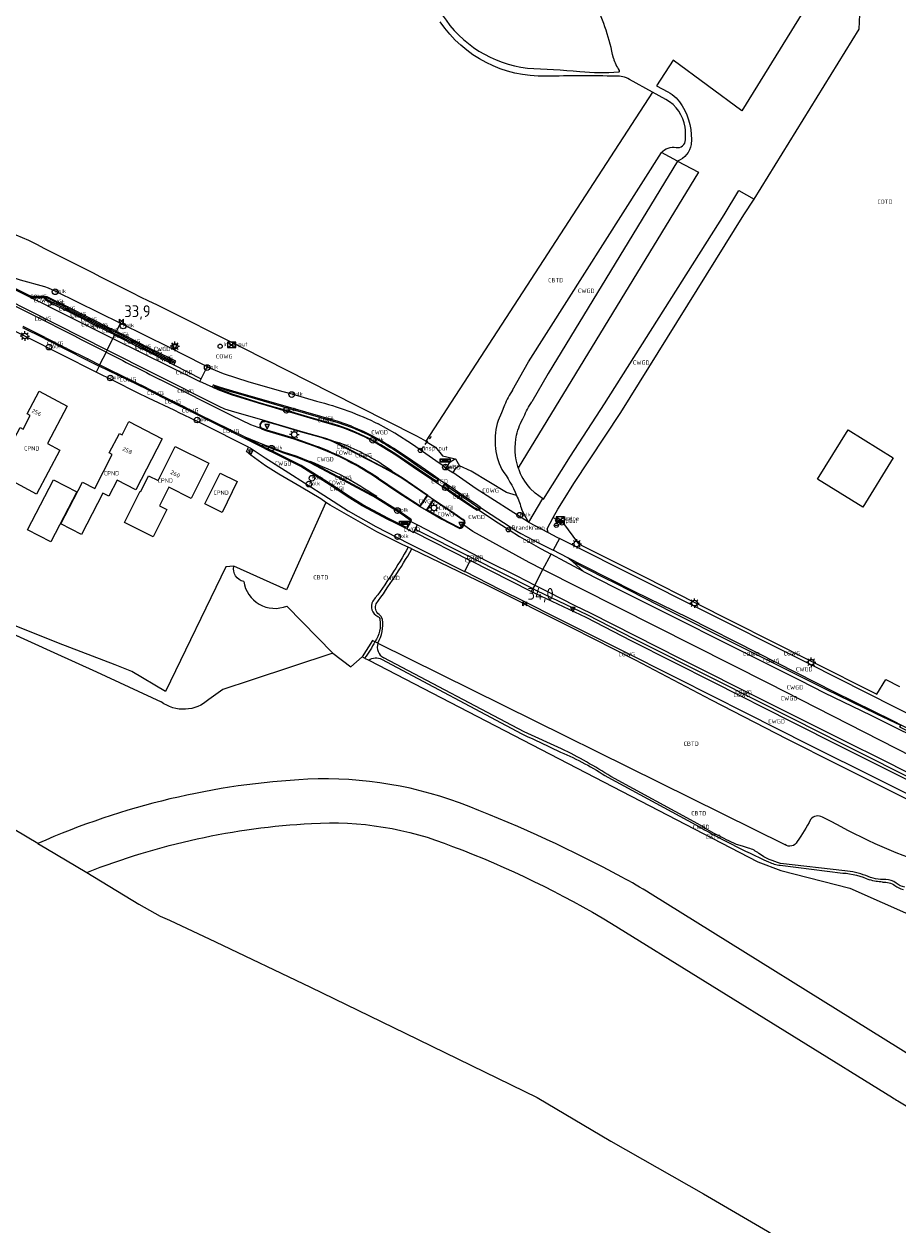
# Model space of a CAD drawing. Extents: x 163074 to 167167, y 441438 to 444019.
# Tile 31 of 49: x 164002 to 164188, y 443285 to 443541. Entities that reach past the tile are written whole.
import ezdxf
from ezdxf.enums import TextEntityAlignment as Align

# ---------------------------------------------------------------- set-up
doc = ezdxf.new("R2010")
doc.units = 0
doc.header["$LTSCALE"] = 4
doc.linetypes.add('STIPPELFIJN', pattern=[0.375, 0.25, -0.125])
doc.layers.get('0').update_dxf_attribs({"linetype": 'CONTINUOUS'})
for name, color, linetype in [('CBTD', 7, 'CONTINUOUS'), ('COTD', 7, 'CONTINUOUS'), ('COWG', 7, 'CONTINUOUS'), ('CPND', 7, 'CONTINUOUS'), ('CWGD', 7, 'CONTINUOUS'), ('CWGI', 7, 'CONTINUOUS'), ('G_BTD', 3, 'CONTINUOUS'), ('G_OTD', 32, 'CONTINUOUS'), ('G_OWG', 6, 'CONTINUOUS'), ('G_PND', 1, 'CONTINUOUS'), ('G_WGD', 7, 'CONTINUOUS'), ('G_WGI', 1, 'CONTINUOUS'), ('LKWDUP', 5, 'CONTINUOUS'), ('LWGI', 7, 'CONTINUOUS'), ('NAR', 7, 'CONTINUOUS'), ('PPALHM', 10, 'CONTINUOUS')]:
    doc.layers.add(name, color=color, linetype=linetype)
for name, color, linetype, true_color in [('PBRD', 7, 'CONTINUOUS', 0xbd2877), ('PKST', 7, 'CONTINUOUS', 0xbd2877), ('PPAL', 7, 'CONTINUOUS', 0xbd2877), ('PPUT', 7, 'CONTINUOUS', 0xbd2877)]:
    doc.layers.add(name, color=color, linetype=linetype, true_color=true_color)
doc.styles.add('ISO', font='ISO')

# ---------------------------------------------------------------- blocks, each defined once
blk = doc.blocks.new('lichtmast')
at = {"color": 0}
for p, q in [((-0.6, 0), (-1, 0)), ((-0.71, 0.71), (-0.42, 0.42)), ((0, 0.6), (0, 1)), ((0.42, 0.42), (0.71, 0.71)), ((0.6, 0), (1, 0)), ((-0.42, -0.42), (-0.71, -0.71)), ((0, -0.6), (0, -1)), ((0.42, -0.42), (0.71, -0.71))]:
    blk.add_line(p, q, dxfattribs=at)
blk.add_circle((0, 0), 0.6, dxfattribs=at)
blk = doc.blocks.new('schk.dwg')
for p, q in [((0.86, 0.56), (-0.86, 0.56)), ((-0.86, 0.56), (-0.86, -0.56)), ((0.86, -0.56), (0.86, 0.56)), ((-0.86, -0.56), (0.86, -0.56))]:
    blk.add_line(p, q)
at = {"linetype": 'Continuous'}
for p, q in [((-0.86, 0.56), (0.86, -0.56)), ((-0.86, -0.56), (0.86, 0.56))]:
    blk.add_line(p, q, dxfattribs=at)
blk = doc.blocks.new('verkeersbord')
at = {"color": 0}
for p, q in [((0.5, 0.32), (-0.5, 0.32)), ((-0.5, 0.32), (0, -0.6)), ((0, -0.6), (0.5, 0.32))]:
    blk.add_line(p, q, dxfattribs=at)
blk = doc.blocks.new('kolk')
at = {"color": 0}
blk.add_circle((0, 0), 0.6, dxfattribs=at)
at = {"color": 0, "linetype": 'Continuous', "style": 'ISO'}
blk.add_attdef('KOLK', (-0.04, -0.26), '', height=0.8, dxfattribs=at)
blk = doc.blocks.new('verkeersbord-pl')
at = {"linetype": 'Continuous'}
blk.add_circle((0, 0), 0.03, dxfattribs=at)
blk = doc.blocks.new('plaatsnaam')
at = {"color": 0}
blk.add_line((-0.69, 0), (0.69, 0), dxfattribs=at)
for points in [[(-1.05, 0.35), (1.05, 0.35), (1.05, -0.35), (-1.05, -0.35)], [(-0.99, 0.29), (0.99, 0.29), (0.99, -0.29), (-0.99, -0.29)]]:
    blk.add_lwpolyline(points, close=True, dxfattribs=at)
blk = doc.blocks.new('aanduidingsbord')
at = {"color": 0}
for p, q in [((-0.81, -0.33), (0, 0)), ((-1.45, -0.5), (-1.01, -0.5))]:
    blk.add_line(p, q, dxfattribs=at)
blk.add_circle((-1.23, -0.5), 0.45, dxfattribs=at)
blk = doc.blocks.new('klok')
at = {"color": 0}
blk.add_circle((0, 0), 0.45, dxfattribs=at)
at = {"style": 'ISO'}
blk.add_attdef('KLOK', (0.7, 0), '', height=0.9, dxfattribs=at)
blk = doc.blocks.new('brandkraan')
at = {"color": 0}
blk.add_circle((0, 0), 0.45, dxfattribs=at)
at = {"color": 0, "style": 'ISO'}
blk.add_attdef('BRANDKRAAN', (0.7, 0), '', height=0.9, dxfattribs=at)
blk = doc.blocks.new('verkeersteller')
at = {"color": 0}
blk.add_circle((0, 0), 0.45, dxfattribs=at)
at = {"color": 0, "style": 'ISO'}
blk.add_attdef('VERKEERSTELLER', (0.7, 0), '', height=0.9, dxfattribs=at)
blk = doc.blocks.new('sirene')
at = {"color": 0}
blk.add_circle((0, 0), 0.45, dxfattribs=at)
at = {"color": 0, "style": 'ISO'}
blk.add_attdef('SIRENE', (0.7, 0), '', height=0.9, dxfattribs=at)
blk = doc.blocks.new('kilometerpaal')
at = {"color": 0}
for p, q in [((-0.44, 0.44), (0.44, -0.44)), ((-0.44, -0.44), (-0.44, 0.44)), ((0.44, 0.44), (-0.44, -0.44)), ((0.44, -0.44), (0.44, 0.44))]:
    blk.add_line(p, q, dxfattribs=at)
at = {"color": 0, "style": 'ISO'}
blk.add_attdef('KILOMETERPAAL', (0.59, 0.87), '', height=2.5, dxfattribs=at)

msp = doc.modelspace()

# ---------------------------------------------------------------- linework, layer by layer
at = {"layer": 'G_BTD', "linetype": 'Continuous', "transparency": 33554687}
for points in [[(164132.189, 443614.384), (164184.816, 443570.569), (164154.948, 443522.121), (164140.366, 443532.94), (164136.814, 443527.47), (164139.198, 443526.179)], [(163517.791, 443603.977), (163666.168, 443556.799), (163719.716, 443540.622), (163755.585, 443528.24), (163787.045, 443517.972), (163790.77, 443516.624), (163791.142, 443516.49), (163800.817, 443512.653), (163819.819, 443503.846), (163857.358, 443485.64), (163879.796, 443473.781), (163923.736, 443450.306), (163977.289, 443422.104), (163993.181, 443413.789), (164008.505, 443406.852), (164017.562, 443402.752), (164031.329, 443396.346)], [(164135.942, 443526.127), (164131.05, 443528.82)], [(164135.942, 443526.127), (164087.687, 443451.804)], [(164138.797, 443524.555), (164135.942, 443526.127)], [(164141.264, 443511.454), (164145.738, 443509.094), (164107.351, 443446.15)], [(164058.102, 443416.728), (164067.87, 443406.677)], [(164076.863, 443409.142), (164076.319, 443409.404), (164074.145, 443405.935)], [(164077.48, 443408.845), (164164.114, 443365.935)], [(164067.87, 443406.677), (164050.52, 443400.945), (164044.51, 443398.96), (164041.502, 443396.867)], [(164067.87, 443406.677), (164071.705, 443403.756), (164074.145, 443405.935)], [(164074.662, 443405.667), (164074.145, 443405.935)], [(164075.57, 443405.197), (164158.33, 443362.288), (164163.286, 443360.445), (164177.951, 443356.702), (164204.844, 443344.731), (164215.727, 443351.725), (164217.672, 443352.893), (164219.769, 443354.684), (164220.957, 443357.303), (164222.159, 443359.707)], [(164005.131, 443366.174), (163973.879, 443384.678), (163962.752, 443391.088), (163940.877, 443403.501)], [(164176.083, 443369.75), (164174.106, 443370.764), (164172.117, 443371.756)], [(164005.131, 443366.174), (164006.811, 443365.179), (164015.521, 443360.011)], [(164015.521, 443360.011), (164026.629, 443353.285), (164031.15, 443350.69), (164033.155, 443349.825), (164042.923, 443345.225), (164063.138, 443335.574), (164083.304, 443325.823), (164111.386, 443312.068), (164127.051, 443302.789), (164146.785, 443291.595), (164160.406, 443283.633), (164180.754, 443270.527), (164191.053, 443262.879), (164216.108, 443243.861), (164240.677, 443224.464), (164255.374, 443211.54), (164263.491, 443203.813), (164283.539, 443183.969), (164307.469, 443159.407), (164334.505, 443132.249), (164359.673, 443105.598), (164376.315, 443087.056)], [(164192.008, 443320.344), (164135.417, 443355.551)], [(164127.233, 443349.157), (164187.038, 443312.082)]]:
    msp.add_lwpolyline(points, dxfattribs=at)
for points in [[(164127.615, 443533.392, 0.0582218), (164123.8, 443545.008)], [(164091.199, 443542.609, 0.2252562), (164109.315, 443531.253)], [(164113.262, 443529.546, -0.257657), (164090.76, 443541.09)], [(164127.615, 443533.392, 0.1003709), (164128.863, 443530.763)], [(164109.315, 443531.253, -0.0068694), (164120.472, 443530.56)], [(164128.132, 443529.552, 0.0047076), (164113.262, 443529.546)], [(164120.472, 443530.56, 0.0494738), (164128.72, 443530.444)], [(164131.05, 443528.82, 0.1484999), (164128.132, 443529.552)], [(164128.72, 443530.444, 0.5904679), (164128.863, 443530.763)], [(164142.857, 443518.684, 0.2353385), (164138.797, 443524.555)], [(164139.198, 443526.179, -0.1365146), (164142.284, 443523.199)], [(164142.284, 443523.199, -0.1538127), (164144.175, 443514.989)], [(164142.941, 443515.972, 0.0559936), (164142.857, 443518.684)], [(164137.836, 443513.262, -0.2670642), (164141, 443514.333)], [(164141, 443514.333, 0.4604999), (164142.941, 443515.972)], [(164144.175, 443514.989, -0.2669839), (164141.264, 443511.454)], [(164048.931, 443421.97, -0.4335376), (164046.837, 443425.201)], [(164048.931, 443421.97, 0.4875008), (164058.102, 443416.728)], [(164041.502, 443396.867, -0.3632051), (164031.329, 443396.346)], [(164062.546, 443379.844, 0.0922316), (164005.131, 443366.174)], [(164096.922, 443374.038, 0.1062705), (164062.546, 443379.844)], [(164129.412, 443359.032, 0.0306866), (164096.922, 443374.038)], [(164169.589, 443371.276, -0.0378071), (164166.713, 443366.568)], [(164172.117, 443371.756, 0.4056511), (164169.589, 443371.276)], [(164015.521, 443360.011, -0.0812264), (164063.32, 443370.44)], [(164063.32, 443370.44, -0.1115635), (164093.382, 443365.572)], [(164200.097, 443360.071, -0.0596507), (164176.083, 443369.75)], [(164166.713, 443366.568, -0.4648736), (164164.114, 443365.935)], [(164093.382, 443365.572, -0.0442357), (164127.233, 443349.157)], [(164135.417, 443355.551, 0.0156706), (164129.412, 443359.032)], [(164187.038, 443312.082, 0.0031982), (164188.189, 443311.378)], [(164188.189, 443311.378, -0.0231478), (164264.35, 443260.485)]]:
    msp.add_lwpolyline(points, format="xyb", dxfattribs=at)
at = {"layer": 'G_OTD', "linetype": 'Continuous', "transparency": 33554687}
for points in [[(164157.581, 443503.378), (164179.939, 443539.525), (164180.326, 443549.003), (164186.707, 443558.095), (164191.898, 443554.257), (164197.506, 443562.962), (164221.194, 443600.78), (164241.608, 443583.127)], [(164046.837, 443425.201), (164045.146, 443425.075), (164032.286, 443398.505), (164025.089, 443402.79), (164021.6, 443404.203), (164009.483, 443408.82), (163998.027, 443413.414), (163996.665, 443413.742), (163987.052, 443419.724), (163967.885, 443429.947), (163943.546, 443442.643), (163941.448, 443443.47), (163927.192, 443451.269), (163907.007, 443461.214), (163900.991, 443464.273), (163896.323, 443466.797), (163895.977, 443467.064), (163903.725, 443482.646)], [(164187.185, 443448.294), (164180.699, 443437.776), (164171.07, 443443.714), (164177.556, 443454.232), (164187.185, 443448.294)], [(164008.433, 443443.633), (164013.389, 443441.074), (164007.887, 443430.421), (164002.932, 443432.98), (164008.433, 443443.633)], [(164066.409, 443438.806), (164058.04, 443420.178), (164046.837, 443425.201)]]:
    msp.add_lwpolyline(points, dxfattribs=at)
at = {"layer": 'G_OWG', "linetype": 'Continuous', "transparency": 33554687}
for points in [[(164003.224, 443494.538), (163997.765, 443496.828)], [(164003.564, 443482.714), (164003.438, 443482.5)], [(164003.525, 443482.428), (164003.729, 443482.448)], [(164003.729, 443482.448), (164006.721, 443482.433)], [(164008.399, 443481.01), (164006.655, 443481.921), (164006.873, 443482.44)], [(164006.721, 443482.433), (164006.873, 443482.44)], [(164006.873, 443482.44), (164007.028, 443482.648)], [(164011.118, 443479.681), (164011.474, 443480.419)], [(164011.256, 443479.608), (164011.604, 443480.328)], [(164087.687, 443451.804), (164086.69, 443452.431), (164085.621, 443452.956), (164067.508, 443462.149), (164048.823, 443471.617), (164030.401, 443480.82)], [(164015.708, 443477.347), (164016.083, 443478.086)], [(164015.826, 443477.267), (164016.229, 443478.021)], [(164020.306, 443475.029), (164020.702, 443475.779)], [(164020.436, 443474.959), (164020.832, 443475.717)], [(164024.904, 443472.713), (164025.287, 443473.467)], [(164025.421, 443473.397), (164025.047, 443472.655)], [(164019.852, 443471.232), (164019.631, 443470.789)], [(164029.525, 443470.402), (164029.876, 443471.143)], [(164029.649, 443470.331), (164030.026, 443471.072)], [(164020.35, 443467.005), (164020.204, 443466.793)], [(164028.297, 443462.883), (164028.4, 443463.088)], [(164039.371, 443457.533), (164039.238, 443457.336)], [(164052.396, 443455.318), (164052.53, 443455.689)], [(164066.409, 443438.806), (164065.339, 443439.533), (164061.132, 443442.04), (164056.395, 443444.817), (164053.548, 443446.581), (164050.466, 443448.829), (164049.515, 443449.631), (164049.789, 443450.202), (164049.964, 443450.538)], [(164080.436, 443445.351), (164078.064, 443446.587), (164070.667, 443450.467), (164068.308, 443451.665)], [(164087.687, 443451.804), (164087.95, 443451.638), (164089.714, 443450.527), (164091.226, 443448.679), (164093.389, 443448.193), (164094.026, 443448.048)], [(164077.178, 443439.942), (164070.153, 443443.666), (164063.046, 443447.424)], [(164107.008, 443440.272), (164104.849, 443440.874), (164097.347, 443445.432), (164094.891, 443446.555)], [(164083.919, 443429.266), (164082.78, 443429.757), (164079.969, 443431.179), (164077.277, 443432.541), (164067.314, 443438.192), (164066.409, 443438.806)], [(164114.791, 443435.557), (164115.757, 443435.035), (164116.773, 443434.558), (164120.208, 443429.949), (164134.514, 443422.816), (164144.825, 443417.546), (164169.556, 443405.054), (164183.654, 443397.968), (164185.58, 443401.074), (164188.521, 443399.601)], [(164085.437, 443433.128), (164097.414, 443427.083), (164110.461, 443420.436)], [(164084.72, 443428.879), (164100.588, 443421.218), (164118.807, 443412.107), (164132.246, 443405.252), (164148.419, 443396.77), (164164.553, 443388.428), (164175.247, 443383.08), (164188.411, 443376.495), (164203.742, 443368.821), (164206.317, 443367.532), (164209.301, 443366.04), (164210.656, 443365.362), (164211.347, 443365.016)], [(164118.968, 443426.15), (164117.936, 443427.021)], [(164121.223, 443424.094), (164118.968, 443426.15)], [(164194.821, 443387.37), (164194.987, 443387.739), (164188.598, 443390.913), (164188.771, 443391.285), (164183.68, 443393.685), (164172.891, 443398.96), (164167.666, 443401.587), (164152.764, 443409.045), (164140.066, 443415.43), (164128.283, 443421.439), (164125.65, 443422.739), (164118.968, 443426.15)], [(164110.461, 443420.436), (164110.133, 443419.818)], [(164110.867, 443421.204), (164110.461, 443420.436)], [(164110.461, 443420.436), (164111.272, 443420.023), (164122.126, 443414.893), (164131.88, 443409.845), (164149.275, 443401.061), (164165.856, 443392.683), (164176.388, 443387.417), (164193.75, 443378.694), (164199.748, 443375.564)]]:
    msp.add_lwpolyline(points, dxfattribs=at)
for points in [[(164030.401, 443480.82, -0.0033053), (164003.224, 443494.538)], [(164053.473, 443456.137, 0.3817486), (164052.53, 443455.689)], [(164052.396, 443455.318, 0.3799505), (164052.767, 443454.431)], [(164052.835, 443450.84, 0.361744), (164052.982, 443450.467)], [(164053.213, 443451.041, 0.399149), (164052.835, 443450.84)], [(164099.064, 443437.124, 0.4017954), (164099.233, 443437.773)]]:
    msp.add_lwpolyline(points, format="xyb", dxfattribs=at)
at = {"layer": 'G_PND', "linetype": 'Continuous', "transparency": 33554687}
for points in [[(164011.376, 443459.263), (164007.167, 443451.306), (164009.817, 443449.905), (164004.858, 443440.543), (163999.68, 443443.286), (163999.495, 443442.938), (163998.546, 443443.44), (163998.782, 443443.881), (163996.242, 443445.238), (164001.324, 443454.747), (164001.955, 443454.417), (164003.479, 443457.299), (164002.837, 443457.638), (164005.381, 443462.448), (164011.376, 443459.263)], [(164014.593, 443443.132), (164017.21, 443441.78), (164020.91, 443448.995), (164020.285, 443449.32), (164022.456, 443453.493), (164023.056, 443453.178), (164024.508, 443456.009), (164031.588, 443452.316), (164025.989, 443441.482), (164021.974, 443443.557), (164020.206, 443440.137), (164018.953, 443440.784), (164014.381, 443431.931), (164009.982, 443434.203), (164014.593, 443443.132)], [(164026.897, 443441.204), (164027.041, 443441.133), (164028.692, 443444.466), (164030.753, 443443.445), (164034.332, 443450.667), (164041.485, 443447.122), (164037.777, 443439.64), (164032.956, 443442.03), (164031.002, 443438.088), (164032.554, 443437.318), (164029.669, 443431.484), (164023.576, 443434.503), (164026.897, 443441.204)], [(164047.539, 443443.241), (164044.323, 443436.676), (164040.67, 443438.466), (164043.886, 443445.03), (164047.539, 443443.241)]]:
    msp.add_lwpolyline(points, dxfattribs=at)
at = {"layer": 'G_WGD', "linetype": 'Continuous', "transparency": 33554687}
for points in [[(164106.131, 443462.698), (164109.573, 443468.739), (164137.836, 443513.262)], [(164141.264, 443511.454), (164137.836, 443513.262)], [(164017.51, 443466.553), (163995.517, 443477.565), (163990.383, 443480.155), (163978.089, 443486.306), (163966.906, 443491.915), (163963.954, 443493.385), (163960.243, 443495.232), (163959.436, 443495.656), (163959.05, 443495.867), (163958.698, 443496.06), (163958.323, 443496.25), (163957.944, 443496.433), (163957.176, 443496.775), (163956.958, 443496.839), (163948.632, 443500.344), (163942.442, 443503.508), (163935.334, 443507.574), (163932.331, 443509.059)], [(164141.264, 443511.454), (164113.701, 443466.258), (164110.259, 443460.218)], [(164112.534, 443439.604), (164112.735, 443439.5), (164118.458, 443448.62), (164125.694, 443459.809), (164151.19, 443500), (164154.314, 443505.199), (164157.581, 443503.378)], [(164114.791, 443435.557), (164115.761, 443437.35), (164116.978, 443439.288), (164119.181, 443442.797), (164129.193, 443457.927), (164155.347, 443500), (164157.581, 443503.378)], [(163995.545, 443488.76), (163998.85, 443487.101), (164000.504, 443486.426), (164001.355, 443486.148), (164006.543, 443484.751), (164007.32, 443484.483), (164008.838, 443483.768), (164022.709, 443476.936)], [(164019.852, 443471.232), (163992.733, 443484.927), (163992.614, 443484.691)], [(164003.438, 443482.5), (163997.184, 443485.593)], [(164003.564, 443482.714), (163997.289, 443485.827)], [(164003.525, 443482.428), (164003.438, 443482.5)], [(164007.132, 443480.614), (164003.525, 443482.428)], [(164003.72, 443482.706), (164003.564, 443482.714)], [(164003.72, 443482.706), (164006.699, 443482.697)], [(164006.699, 443482.697), (164007.028, 443482.648)], [(164007.028, 443482.648), (164011.474, 443480.419)], [(164008.399, 443481.01), (164007.132, 443480.614)], [(164008.399, 443481.01), (164011.118, 443479.681)], [(164007.132, 443480.614), (164021.084, 443473.691)], [(164011.256, 443479.608), (164011.118, 443479.681)], [(164015.708, 443477.347), (164011.256, 443479.608)], [(164011.604, 443480.328), (164011.474, 443480.419)], [(164011.604, 443480.328), (164016.083, 443478.086)], [(164006.388, 443473.751), (164001.91, 443475.987)], [(164006.513, 443473.955), (164002.017, 443476.228)], [(164015.826, 443477.267), (164015.708, 443477.347)], [(164020.306, 443475.029), (164015.826, 443477.267)], [(164016.083, 443478.086), (164016.229, 443478.021)], [(164016.229, 443478.021), (164020.702, 443475.779)], [(164020.832, 443475.717), (164020.702, 443475.779)], [(164021.843, 443475.207), (164022.709, 443476.936)], [(164022.709, 443476.936), (164033.061, 443471.836), (164040.19, 443468.255), (164041.188, 443467.761), (164041.151, 443467.632)], [(164006.534, 443473.688), (164006.388, 443473.751)], [(164006.641, 443473.891), (164006.513, 443473.955)], [(164006.534, 443473.688), (164011, 443471.424)], [(164006.641, 443473.891), (164011.106, 443471.645)], [(164019.852, 443471.232), (164021.084, 443473.691)], [(164020.436, 443474.959), (164020.306, 443475.029)], [(164021.461, 443474.444), (164020.436, 443474.959)], [(164021.843, 443475.207), (164020.832, 443475.717)], [(164021.084, 443473.691), (164021.461, 443474.444)], [(164021.084, 443473.691), (164033.257, 443467.65), (164039.578, 443464.498)], [(164021.461, 443474.444), (164024.904, 443472.713)], [(164025.287, 443473.467), (164021.843, 443475.207)], [(164025.421, 443473.397), (164025.287, 443473.467)], [(164025.421, 443473.397), (164029.876, 443471.143)], [(164011, 443471.424), (164011.129, 443471.353)], [(164011.262, 443471.582), (164011.106, 443471.645)], [(164011.129, 443471.353), (164015.61, 443469.096)], [(164011.262, 443471.582), (164015.725, 443469.323)], [(164019.631, 443470.789), (164018.261, 443468.053)], [(164053.473, 443456.137), (164053.478, 443456.17), (164046.354, 443458.2), (164044.89, 443458.668), (164043.737, 443459.204), (164029.857, 443466.179), (164019.852, 443471.232)], [(164025.047, 443472.655), (164024.904, 443472.713)], [(164025.047, 443472.655), (164029.525, 443470.402)], [(164029.876, 443471.143), (164030.026, 443471.072)], [(164034.078, 443468.075), (164034.493, 443468.83), (164030.026, 443471.072)], [(164015.774, 443469.014), (164015.61, 443469.096)], [(164015.867, 443469.253), (164015.725, 443469.323)], [(164015.774, 443469.014), (164018.147, 443467.825)], [(164015.867, 443469.253), (164018.261, 443468.053)], [(164029.525, 443470.402), (164029.649, 443470.331)], [(164029.649, 443470.331), (164034.078, 443468.075)], [(164018.147, 443467.825), (164017.51, 443466.553)], [(164049.964, 443450.538), (164049.666, 443450.693), (164040.51, 443455.311), (164038.917, 443456.11), (164035.063, 443457.955), (164034.563, 443458.194), (164034.124, 443458.402), (164028.685, 443460.973), (164026.309, 443462.111), (164021.279, 443464.666), (164017.51, 443466.553)], [(164020.204, 443466.793), (164018.147, 443467.825)], [(164020.35, 443467.005), (164018.261, 443468.053)], [(164028.297, 443462.883), (164020.204, 443466.793)], [(164028.4, 443463.088), (164020.35, 443467.005)], [(164034.078, 443468.075), (164039.894, 443465.128)], [(164039.894, 443465.128), (164041.151, 443467.632)], [(164041.151, 443467.632), (164044.52, 443466.22), (164049.997, 443464.47), (164057.229, 443462.407), (164059.147, 443461.909), (164064.44, 443460.355)], [(164028.4, 443463.088), (164031.971, 443461.297)], [(164052.767, 443454.431), (164050.412, 443455.32), (164046.456, 443457.234), (164031.082, 443464.963)], [(164039.578, 443464.498), (164039.894, 443465.128)], [(164042.416, 443463.27), (164039.578, 443464.498)], [(164042.482, 443463.242), (164043.398, 443462.828), (164046.254, 443461.788), (164051.995, 443459.977), (164054.885, 443459.128), (164057.983, 443458.219), (164059.178, 443457.917), (164063.006, 443456.79), (164068.784, 443455.114)], [(164071.863, 443455.006), (164069.031, 443456.005), (164058.466, 443459.061), (164047.812, 443462.149), (164045.892, 443462.704), (164043.988, 443463.267), (164042.7, 443463.706)], [(164028.297, 443462.883), (164031.848, 443461.09), (164031.971, 443461.297)], [(164031.971, 443461.297), (164032.119, 443461.232)], [(164032.119, 443461.232), (164032.026, 443461.008), (164035.561, 443459.227), (164035.652, 443459.449)], [(164032.119, 443461.232), (164035.652, 443459.449)], [(164035.652, 443459.449), (164035.823, 443459.365)], [(164039.238, 443457.336), (164035.701, 443459.138), (164035.823, 443459.365)], [(164039.371, 443457.533), (164035.823, 443459.365)], [(164104.425, 443459.521), (164103.775, 443457.88), (164103.076, 443456.26)], [(164052.982, 443450.467), (164039.238, 443457.336)], [(164053.213, 443451.041), (164049.243, 443452.655), (164039.371, 443457.533)], [(164068.308, 443451.665), (164067.368, 443452.078), (164066.429, 443452.396), (164065.415, 443452.703), (164061.559, 443453.773), (164055.842, 443455.473), (164053.473, 443456.137)], [(164091.946, 443446.067), (164091.557, 443446.337), (164091.601, 443446.418), (164089.807, 443447.673), (164084.824, 443451.153), (164081.081, 443453.543), (164077.531, 443455.513)], [(164052.767, 443454.431), (164052.884, 443454.387), (164053.837, 443454.05), (164055.743, 443453.49), (164059.564, 443452.323), (164064.041, 443450.754)], [(164049.964, 443450.538), (164050.267, 443450.38), (164053.487, 443448.3), (164057.757, 443445.562), (164062.635, 443442.477), (164065.946, 443440.358), (164071.181, 443436.975), (164077.082, 443433.629), (164081.593, 443431.334), (164084.234, 443430.001), (164095.91, 443424.06), (164095.984, 443424.1)], [(164083.662, 443433.15), (164080.94, 443434.516), (164079.635, 443435.168), (164074.169, 443438.095), (164071.529, 443439.726), (164067.33, 443442.475), (164061.063, 443446.438), (164055.685, 443449.119), (164053.928, 443449.984), (164052.982, 443450.467)], [(164063.046, 443447.424), (164060.287, 443448.551), (164057.412, 443449.523), (164055.306, 443450.25), (164053.213, 443451.041)], [(164068.308, 443451.665), (164068.348, 443451.77), (164069.287, 443451.458)], [(164076.388, 443451.878), (164078.047, 443450.938), (164081.276, 443448.946), (164084.96, 443446.401), (164089.977, 443442.997)], [(164090.479, 443443.743), (164089.286, 443444.568), (164086.67, 443446.397), (164083.333, 443448.646), (164080.798, 443450.334)], [(164094.026, 443448.048), (164092.685, 443447.227), (164091.946, 443446.067)], [(164094.026, 443448.048), (164094.891, 443446.555)], [(164063.046, 443447.424), (164063.093, 443447.513)], [(164080.436, 443445.351), (164080.536, 443445.425), (164079.063, 443446.441)], [(164088.141, 443440.289), (164082.678, 443444.034), (164080.436, 443445.351)], [(164091.946, 443446.067), (164093.42, 443445.157)], [(164094.891, 443446.555), (164093.923, 443445.956), (164093.42, 443445.157)], [(164109.509, 443434.609), (164098.42, 443441.657), (164093.42, 443445.157)], [(164077.571, 443443.833), (164081.749, 443441), (164086.508, 443437.931)], [(164089.977, 443442.997), (164090.479, 443443.743)], [(164089.977, 443442.997), (164091.206, 443442.152)], [(164090.479, 443443.743), (164091.72, 443442.888)], [(164091.72, 443442.888), (164091.206, 443442.152)], [(164099.233, 443437.773), (164098.266, 443438.461), (164094.937, 443440.705), (164092.924, 443442.075), (164092.065, 443442.641), (164091.72, 443442.888)], [(164077.178, 443439.942), (164077.227, 443440.029)], [(164086.508, 443437.931), (164088.141, 443440.289)], [(164088.141, 443440.289), (164089.348, 443439.443)], [(164091.206, 443442.152), (164093.612, 443440.495), (164097.722, 443437.682), (164098.592, 443437.152)], [(164112.534, 443439.604), (164110.95, 443440.735), (164109.801, 443441.809)], [(164084.476, 443434.729), (164084.637, 443435.086), (164083.541, 443435.832), (164082.734, 443436.422), (164080.623, 443437.765), (164078.116, 443439.359), (164077.178, 443439.942)], [(164086.508, 443437.931), (164087.808, 443437.125)], [(164087.808, 443437.125), (164089.348, 443439.443)], [(164089.348, 443439.443), (164093.198, 443436.85), (164095.664, 443435.158)], [(164099.233, 443437.773), (164100.178, 443437.147), (164107.082, 443432.657), (164107.92, 443432.195), (164111.942, 443430.079), (164114.8, 443428.62)], [(164112.534, 443439.604), (164109.509, 443434.609)], [(164087.808, 443437.125), (164088.168, 443436.897), (164091.094, 443435.22), (164092.855, 443434.298), (164094.649, 443433.358)], [(164099.064, 443437.124), (164102.317, 443434.951), (164105.445, 443432.948), (164107.658, 443431.557), (164112.103, 443429.004), (164114.36, 443427.789)], [(164109.509, 443434.609), (164108.119, 443437.235)], [(164113.707, 443432.377), (164113.497, 443433.163), (164114.791, 443435.557)], [(164084.476, 443434.729), (164083.662, 443433.15)], [(164083.662, 443433.15), (164085.078, 443432.417), (164085.103, 443432.512)], [(164084.476, 443434.729), (164085.901, 443433.985)], [(164085.103, 443432.512), (164085.437, 443433.128)], [(164085.103, 443432.512), (164097.097, 443426.458)], [(164085.437, 443433.128), (164085.901, 443433.985)], [(164085.901, 443433.985), (164100.735, 443426.303), (164107.069, 443423.129), (164110.867, 443421.204)], [(164095.642, 443433.666), (164095.791, 443433.952)], [(164095.791, 443433.952), (164096.03, 443434.409)], [(164112.626, 443424.52), (164109.688, 443426.005), (164097.702, 443432.608), (164095.791, 443433.952)], [(164109.509, 443434.609), (164113.707, 443432.377)], [(164113.707, 443432.377), (164115.558, 443431.396), (164116.122, 443431.113)], [(164116.122, 443431.113), (164114.8, 443428.62)], [(164216.056, 443381.398), (164208.238, 443385.282), (164193.86, 443392.036), (164169.252, 443404.405), (164144.38, 443416.92), (164134.389, 443421.979), (164116.122, 443431.113)], [(164084.72, 443428.879), (164083.919, 443429.266)], [(164112.626, 443424.52), (164114.36, 443427.789)], [(164121.223, 443424.094), (164117.258, 443426.229), (164114.36, 443427.789)], [(164117.936, 443427.021), (164114.8, 443428.62)], [(164095.984, 443424.1), (164097.097, 443426.458)], [(164110.133, 443419.818), (164097.097, 443426.458)], [(164204.39, 443383.419), (164204.323, 443383.418), (164199.555, 443386.029), (164193.723, 443388.853), (164187.099, 443392.257), (164174.674, 443398.43), (164158.334, 443406.67), (164143.507, 443414.197), (164132.195, 443419.755), (164121.279, 443425.291), (164117.936, 443427.021)], [(164108.918, 443417.526), (164103.572, 443420.196), (164095.984, 443424.1)], [(164110.867, 443421.204), (164112.626, 443424.52)], [(164218.009, 443371.23), (164198.1, 443381.181), (164160.702, 443400.212), (164112.626, 443424.52)], [(164121.223, 443424.094), (164128.063, 443420.6), (164139.73, 443414.759), (164152.428, 443408.374), (164167.329, 443400.916), (164172.558, 443398.288), (164182.396, 443393.476), (164188.372, 443390.52), (164194.821, 443387.37)], [(164199.446, 443374.964), (164193.432, 443378.07), (164176.075, 443386.791), (164165.542, 443392.058), (164148.96, 443400.436), (164131.561, 443409.222), (164121.816, 443414.265), (164110.963, 443419.395), (164110.133, 443419.818)], [(164110.867, 443421.204), (164113.751, 443419.742), (164119.425, 443416.874), (164122.659, 443415.258), (164141.856, 443405.561), (164159.773, 443396.556), (164176.228, 443388.284), (164185.662, 443383.619), (164185.693, 443383.606), (164193.333, 443379.765), (164196.972, 443377.898), (164200.164, 443376.279), (164199.939, 443375.931)], [(164208.71, 443366.832), (164204.488, 443369.335), (164197.707, 443372.92), (164183.916, 443379.867), (164169.203, 443387.204), (164155.908, 443393.923), (164141.228, 443401.332), (164128.808, 443407.582), (164115.501, 443414.238), (164108.918, 443417.526)], [(164077.48, 443408.845), (164076.863, 443409.142)], [(164074.662, 443405.667), (164075.57, 443405.197)], [(164078.269, 443405.421), (164108.091, 443389.519), (164109.28, 443388.984), (164110.482, 443388.485)], [(164116.587, 443386.335), (164108.603, 443389.918), (164078.72, 443405.702)], [(164126.416, 443380.268), (164145.129, 443370.157)], [(164145.556, 443370.37), (164127.063, 443380.443)], [(164156.386, 443365.188), (164155.098, 443365.619), (164153.796, 443365.985)], [(164163.137, 443361.562), (164176.425, 443359.886)], [(164176.895, 443360.326), (164163.179, 443361.932)]]:
    msp.add_lwpolyline(points, dxfattribs=at)
for points in [[(164019.631, 443470.789, 0.0014867), (163992.494, 443484.455)], [(164019.631, 443470.789, -0.0006609), (164031.082, 443464.963)], [(164042.7, 443463.706, 1.0277154), (164042.416, 443463.27)], [(164042.416, 443463.27, 0.0622577), (164042.482, 443463.242)], [(164106.131, 443462.698, 0.0353659), (164104.425, 443459.521)], [(164064.44, 443460.355, -0.0527027), (164077.531, 443455.513)], [(164108.553, 443457.041, -0.0353659), (164110.259, 443460.218)], [(164103.076, 443456.26, 0.1943104), (164103.859, 443445.818)], [(164107.017, 443453.119, -0.0699222), (164108.553, 443457.041)], [(164068.784, 443455.114, -0.0407716), (164076.388, 443451.878)], [(164071.863, 443455.006, -0.0515046), (164080.798, 443450.334)], [(164107.351, 443446.15, -0.1371596), (164107.017, 443453.119)], [(164064.041, 443450.754, -0.0587983), (164077.571, 443443.833)], [(164079.063, 443446.441, 0.0551096), (164069.287, 443451.458)], [(164070.434, 443444.197, 0.0166134), (164063.093, 443447.513)], [(164103.859, 443445.818, -0.0546307), (164107.008, 443440.272)], [(164107.351, 443446.15, 0.0970972), (164109.801, 443441.809)], [(164077.227, 443440.029, 0.0161608), (164070.434, 443444.197)], [(164107.008, 443440.272, -0.0279781), (164108.119, 443437.235)], [(164096.03, 443434.409, 0.3041887), (164095.664, 443435.158)], [(164099.064, 443437.124, -0.2923496), (164098.592, 443437.152)], [(164094.649, 443433.358, 0.4292503), (164095.642, 443433.666)], [(164083.919, 443429.266, -0.0361992), (164076.41, 443417.76)], [(164077.136, 443417.233, 0.0251876), (164084.72, 443428.879)], [(164076.41, 443417.76, 0.4412561), (164077.463, 443414.528)], [(164077.734, 443414.941, -0.3440611), (164077.136, 443417.233)], [(164077.463, 443414.528, -0.2608697), (164077.915, 443413.866)], [(164078.463, 443413.891, 0.1821343), (164077.734, 443414.941)], [(164077.915, 443413.866, -0.1870011), (164076.863, 443409.142)], [(164077.48, 443408.845, 0.1621749), (164078.463, 443413.891)], [(164076.863, 443409.142, -0.0457934), (164074.662, 443405.667)], [(164077.48, 443408.845, 0.3588898), (164078.72, 443405.702)], [(164075.57, 443405.197, -0.2971605), (164078.269, 443405.421)], [(164110.482, 443388.485, 0.0164858), (164116.388, 443385.623)], [(164116.388, 443385.623, -0.0451052), (164126.416, 443380.268)], [(164127.063, 443380.443, 0.0272656), (164116.587, 443386.335)], [(164145.129, 443370.157, 0.02523), (164160.655, 443362.284)], [(164153.796, 443365.985, -0.0311508), (164145.556, 443370.37)], [(164158.578, 443364.035, 0.1083348), (164156.386, 443365.188)], [(164163.179, 443361.932, -0.0813066), (164158.578, 443364.035)], [(164160.655, 443362.284, 0.0952304), (164163.137, 443361.562)], [(164176.425, 443359.886, -0.0994484), (164182.119, 443358.429)], [(164181.323, 443359.341, 0.0795992), (164176.895, 443360.326)], [(164185.578, 443358.515, -0.1160593), (164181.323, 443359.341)], [(164184.923, 443357.974, -0.0582187), (164182.119, 443358.429)], [(164187.812, 443357.746, 0.1810948), (164185.578, 443358.515)], [(164184.923, 443357.974, -0.1638095), (164187.541, 443357.248)], [(164187.541, 443357.248, 0.0963977), (164189.263, 443356.376)], [(164189.612, 443356.849, -0.1111866), (164187.812, 443357.746)]]:
    msp.add_lwpolyline(points, format="xyb", dxfattribs=at)
at = {"layer": 'G_WGI', "linetype": 'Continuous', "transparency": 33554687}
for points in [[(164011.002, 443480.016), (164011.142, 443480.306), (164007.103, 443482.331), (164006.975, 443482.036)], [(164015.598, 443477.683), (164011.588, 443479.72), (164011.719, 443479.991), (164015.746, 443477.975), (164015.598, 443477.683)], [(164020.199, 443475.362), (164016.168, 443477.376), (164016.335, 443477.688), (164020.362, 443475.67), (164020.199, 443475.362)], [(164024.794, 443473.048), (164020.775, 443475.068), (164020.939, 443475.383), (164024.951, 443473.357), (164024.794, 443473.048)], [(164029.409, 443470.74), (164025.383, 443472.766), (164025.532, 443473.061), (164029.546, 443471.03), (164029.409, 443470.74)], [(164033.976, 443468.408), (164029.985, 443470.44), (164030.136, 443470.737), (164034.149, 443468.723), (164033.976, 443468.408)], [(164068.816, 443455.219), (164063.037, 443456.896), (164059.207, 443458.023), (164058.012, 443458.325), (164054.916, 443459.234), (164052.027, 443460.082), (164046.29, 443461.892), (164045.737, 443462.094), (164043.502, 443463.004), (164042.616, 443463.495), (164043.973, 443463.096), (164045.871, 443462.499), (164047.756, 443461.957), (164058.41, 443458.868), (164068.97, 443455.814), (164071.793, 443454.818)], [(164052.509, 443455.278), (164052.642, 443455.645)], [(164077.638, 443443.932), (164081.815, 443441.1), (164086.476, 443438.094), (164087.974, 443440.258), (164082.614, 443443.933), (164080.377, 443445.246), (164078.008, 443446.481), (164070.612, 443450.36), (164068.257, 443451.556), (164067.325, 443451.966), (164066.392, 443452.281), (164065.382, 443452.587), (164061.526, 443453.658), (164055.809, 443455.358), (164053.44, 443456.021)], [(164064.082, 443450.867), (164059.601, 443452.437), (164055.777, 443453.605), (164053.874, 443454.164), (164052.92, 443454.502)], [(164057.365, 443449.352), (164060.228, 443448.392), (164062.974, 443447.27), (164070.074, 443443.516), (164077.095, 443439.793), (164078.026, 443439.215), (164080.532, 443437.622), (164082.635, 443436.284), (164083.443, 443435.693), (164084.414, 443435.032), (164083.551, 443433.439), (164081.051, 443434.705), (164079.746, 443435.381), (164074.289, 443438.303), (164071.658, 443439.929), (164067.46, 443442.677), (164061.181, 443446.648), (164055.781, 443449.341), (164054.608, 443449.935), (164053.986, 443450.222), (164053.07, 443450.619), (164053.197, 443450.901), (164054.837, 443450.325), (164057.365, 443449.352)], [(164080.687, 443450.167), (164083.222, 443448.48), (164086.524, 443446.165), (164089.147, 443444.381), (164090.044, 443443.872), (164090.28, 443443.711), (164089.938, 443443.216), (164086.249, 443445.727), (164081.336, 443449.038), (164078.103, 443451.033), (164076.441, 443451.975)], [(164098.7, 443437.331), (164097.744, 443437.813), (164091.418, 443442.199), (164091.744, 443442.661), (164092.732, 443441.899), (164097.347, 443438.779), (164098.964, 443437.631)], [(164094.706, 443433.464), (164092.91, 443434.404), (164091.152, 443435.325), (164088.23, 443437), (164087.976, 443437.161), (164089.381, 443439.276), (164093.13, 443436.751), (164095.6, 443435.056)], [(164095.914, 443434.445), (164095.535, 443433.72)]]:
    msp.add_lwpolyline(points, dxfattribs=at)
for points in [[(164011.002, 443480.016, -0.0134008), (164006.975, 443482.036)], [(164052.642, 443455.645, -0.3813207), (164053.44, 443456.021)], [(164052.92, 443454.502, -0.4320054), (164052.509, 443455.278)], [(164076.441, 443451.975, 0.0407083), (164068.816, 443455.219)], [(164071.793, 443454.818, -0.05143), (164080.687, 443450.167)], [(164077.638, 443443.932, 0.0588012), (164064.082, 443450.867)], [(164098.964, 443437.631, -1.2838942), (164098.7, 443437.331)], [(164095.914, 443434.445, 0.2975185), (164095.6, 443435.056)], [(164095.535, 443433.72, -0.4319979), (164094.706, 443433.464)]]:
    msp.add_lwpolyline(points, format="xyb", dxfattribs=at)
at = {"layer": 'LKWDUP', "linetype": 'STIPPELFIJN', "lineweight": -3, "transparency": 33554687}
msp.add_lwpolyline([(164086.636, 443449.898), (164088.862, 443452.846)], dxfattribs=at)
at = {"layer": 'LWGI', "transparency": 33554687}
msp.add_lwpolyline([(164049.243, 443452.655), (164052.835, 443450.84)], dxfattribs=at)

# ---------------------------------------------------------------- block references
at = {"layer": 'PBRD', "transparency": 33554687}
for name, p in [('verkeersbord', (164034.27, 443472.022)), ('verkeersbord', (164033.233, 443468.951)), ('verkeersbord', (164053.924, 443455.044)), ('verkeersbord', (164050.438, 443449.612)), ('plaatsnaam', (164091.798, 443447.702)), ('plaatsnaam', (164083.149, 443434.456)), ('verkeersbord', (164095.218, 443434.192)), ('aanduidingsbord', (164116.693, 443434.432)), ('verkeersbord', (164118.954, 443416.091))]:
    msp.add_blockref(name, p, dxfattribs=at)
at = {"layer": 'PKST', "transparency": 33554687}
for p in [(164046.365, 443472.345), (164116.311, 443435.13)]:
    msp.add_blockref('schk.dwg', p, dxfattribs=at)
at = {"layer": 'PPAL', "transparency": 33554687}
for name, p in [('lichtmast', (164002.347, 443474.218)), ('lichtmast', (164034.27, 443472.022)), ('verkeersbord-pl', (164033.233, 443468.951)), ('verkeersbord-pl', (164053.924, 443455.044)), ('lichtmast', (164059.699, 443453.232)), ('verkeersbord-pl', (164050.438, 443449.612)), ('verkeersbord-pl', (164091.798, 443447.702)), ('lichtmast', (164089.417, 443437.627)), ('verkeersbord-pl', (164083.149, 443434.456)), ('verkeersbord-pl', (164095.218, 443434.192)), ('lichtmast', (164119.812, 443429.96)), ('lichtmast', (164144.878, 443417.347)), ('verkeersbord-pl', (164118.954, 443416.091)), ('lichtmast', (164169.72, 443404.765))]:
    msp.add_blockref(name, p, dxfattribs=at)
for name, p, values in [('verkeersteller', (164115.759, 443434.941), {'VERKEERSTELLER': 'paal'}), ('sirene', (164115.759, 443434.941), {'SIRENE': 'Sirene'}), ('verkeersteller', (164116.693, 443434.432), {'VERKEERSTELLER': 'paal'})]:
    msp.add_blockref(name, p, dxfattribs=at).add_auto_attribs(values)
at = {"layer": 'PPALHM', "transparency": 33554687}
for p, values in [((164022.934, 443477.386), {'KILOMETERPAAL': '33,9'}), ((164108.749, 443417.209), {'KILOMETERPAAL': '34,0'})]:
    msp.add_blockref('kilometerpaal', p, dxfattribs=at).add_auto_attribs(values)
at = {"layer": 'PPUT', "transparency": 33554687}
for name, p, values in [('kolk', (164008.788, 443483.63), {'KOLK': 'Kolk'}), ('kolk', (164023.257, 443476.343), {'KOLK': 'Kolk'}), ('kolk', (164007.482, 443471.861), {'KOLK': 'Kolk'}), ('klok', (164043.914, 443472.042), {'KLOK': 'Insp-put'}), ('kolk', (164041.146, 443467.509), {'KOLK': 'Kolk'}), ('kolk', (164020.524, 443465.276), {'KOLK': 'Kolk'}), ('kolk', (164059.146, 443461.754), {'KOLK': 'Kolk'}), ('kolk', (164058.012, 443458.405), {'KOLK': 'Kolk'}), ('kolk', (164039.005, 443456.33), {'KOLK': 'Kolk'}), ('kolk', (164054.837, 443450.325), {'KOLK': 'Kolk'}), ('kolk', (164076.399, 443452.022), {'KOLK': 'Kolk'}), ('klok', (164086.518, 443449.865), {'KLOK': 'Insp-put'}), ('kolk', (164091.842, 443446.303), {'KOLK': 'Kolk'}), ('kolk', (164062.81, 443442.694), {'KOLK': 'Kolk'}), ('kolk', (164063.455, 443443.934), {'KOLK': 'Kolk'}), ('kolk', (164091.857, 443441.927), {'KOLK': 'Kolk'}), ('kolk', (164081.641, 443437.054), {'KOLK': 'Kolk'}), ('kolk', (164107.695, 443436.059), {'KOLK': 'Kolk'}), ('brandkraan', (164105.244, 443432.978), {'BRANDKRAAN': 'Brandkraan'}), ('kolk', (164081.691, 443431.502), {'KOLK': 'Kolk'})]:
    msp.add_blockref(name, p, dxfattribs=at).add_auto_attribs(values)

# ---------------------------------------------------------------- texts
at = {"layer": 'CBTD', "transparency": 33554687, "style": 'ISO'}
for p in [(164115.334, 443486.1), (164065.343, 443422.855), (164144.163, 443387.41), (164145.788, 443372.622), (164148.865, 443367.641)]:
    msp.add_text('CBTD', height=0.9, dxfattribs=at).set_placement(p, align=Align.MIDDLE_CENTER)
at = {"layer": 'COTD', "transparency": 33554687, "style": 'ISO'}
msp.add_text('COTD', height=0.9, dxfattribs=at).set_placement((164185.41, 443502.818), align=Align.MIDDLE_CENTER)
at = {"layer": 'COWG', "transparency": 33554687, "style": 'ISO'}
for p in [(164005.221, 443482.571), (164005.962, 443481.82), (164009.065, 443481.156), (164006.173, 443477.866), (164011.361, 443480.005), (164013.67, 443478.838), (164015.969, 443477.698), (164018.264, 443476.525), (164020.569, 443475.371), (164022.862, 443474.216), (164025.163, 443473.054), (164008.82, 443472.662), (164027.462, 443471.902), (164029.776, 443470.757), (164032.071, 443469.572), (164044.786, 443469.885), (164024.302, 443464.948), (164030.134, 443462.087), (164033.839, 443460.23), (164036.555, 443462.513), (164037.536, 443458.342), (164066.386, 443456.29), (164046.226, 443453.995), (164070.249, 443449.375), (164074.422, 443448.829), (164068.73, 443442.988), (164070.137, 443444.007), (164095.248, 443439.935), (164101.465, 443441.326), (164091.919, 443436.25), (164110.144, 443430.577), (164098.152, 443427.174), (164097.782, 443426.503), (164130.464, 443406.455), (164156.978, 443406.517), (164165.607, 443406.644), (164161.163, 443405.043), (164154.941, 443397.806), (164155.313, 443398.404)]:
    msp.add_text('COWG', height=0.9, dxfattribs=at).set_placement(p, align=Align.MIDDLE_CENTER)
at = {"layer": 'CPND', "transparency": 33554687, "style": 'ISO'}
for p in [(164003.809, 443450.288), (164020.785, 443445.004), (164032.213, 443443.461), (164044.105, 443440.853)]:
    msp.add_text('CPND', height=0.9, dxfattribs=at).set_placement(p, align=Align.MIDDLE_CENTER)
at = {"layer": 'CWGD', "transparency": 33554687, "style": 'ISO'}
for p in [(164121.842, 443483.837), (164016.112, 443476.676), (164031.516, 443471.461), (164133.545, 443468.557), (164036.271, 443466.476), (164077.85, 443453.737), (164066.311, 443447.992), (164057.304, 443447.082), (164093.365, 443446.303), (164090.611, 443443.269), (164087.91, 443439.024), (164098.498, 443435.687), (164084.683, 443433.04), (164080.416, 443422.712), (164168.246, 443403.292), (164166.259, 443399.418), (164165.002, 443397.1), (164162.334, 443392.177), (164146.313, 443369.708)]:
    msp.add_text('CWGD', height=0.9, dxfattribs=at).set_placement(p, align=Align.MIDDLE_CENTER)
at = {"layer": 'CWGI', "transparency": 33554687, "style": 'ISO'}
for p in [(164009.065, 443481.487), (164013.67, 443478.522), (164018.264, 443476.189), (164022.862, 443474.552), (164027.462, 443471.58), (164032.071, 443469.238), (164066.386, 443456.666), (164070.249, 443450.612), (164068.73, 443441.702), (164095.248, 443440.347), (164091.919, 443437.639)]:
    msp.add_text('CWGI', height=0.9, dxfattribs=at).set_placement(p, align=Align.MIDDLE_CENTER)
at = {"layer": 'NAR', "transparency": 33554687, "style": 'ISO'}
for s, rotation, p in [('256', 333.8, (164004.835, 443457.949)), ('258', 332.5, (164024.173, 443449.839)), ('260', 333.6, (164034.362, 443444.853))]:
    msp.add_text(s, height=0.9, rotation=rotation, dxfattribs=at).set_placement(p, align=Align.MIDDLE_CENTER)

doc.saveas('drawing.dxf')
